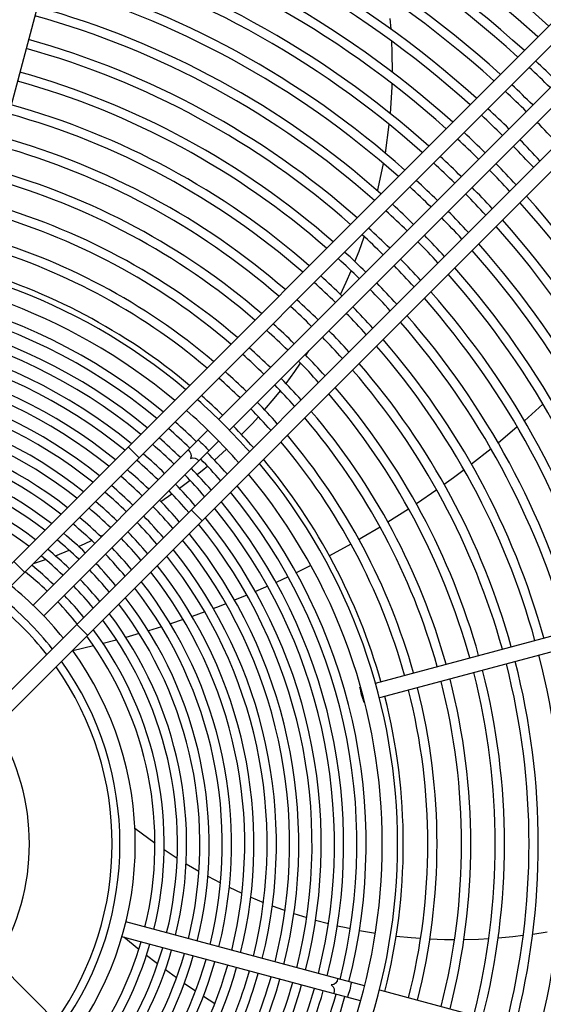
# Model space of a CAD drawing. Header units: centimetres. Extents: x -92429 to 178773, y 2337 to 428125.
# Tile 98 of 138: x 162374 to 162390, y 9531 to 9561. Entities that reach past the tile are written whole.
import ezdxf

# ---------------------------------------------------------------- set-up
doc = ezdxf.new("R2010")
doc.units = ezdxf.units.CM
doc.header["$LTSCALE"] = 50
doc.layers.add('WL_urządzenia', color=1, linetype='Continuous')

msp = doc.modelspace()

# ---------------------------------------------------------------- linework, layer by layer
at = {"layer": 'WL_urządzenia', "color": 1, "linetype": 'Continuous'}
for p, q in [((162376.63, 9567.42, 2170), (162372.744, 9552.913, 2170)), ((162395.453, 9565.485, 2170), (162371.424, 9541.457, 2170)), ((162371.815, 9541.191, 2170), (162395.781, 9565.157, 2170)), ((162397.354, 9563.584, 2170), (162373.388, 9539.618, 2170)), ((162373.653, 9539.228, 2170), (162397.681, 9563.256, 2170)), ((162385.581, 9560.28, 2170), (162385.554, 9560.604, 2170)), ((162385.617, 9559.578, 2170), (162385.603, 9559.921, 2170)), ((162385.623, 9558.982, 2170), (162385.617, 9559.578, 2170)), ((162380.375, 9548.507, 2170), (162390.995, 9559.126, 2170)), ((162391.323, 9558.799, 2170), (162380.703, 9548.179, 2170)), ((162385.562, 9557.737, 2170), (162385.612, 9558.537, 2170)), ((162385.612, 9558.537, 2170), (162385.616, 9558.637, 2170)), ((162385.41, 9556.543, 2170), (162385.529, 9557.406, 2170)), ((162385.194, 9555.476, 2170), (162385.353, 9556.227, 2170)), ((162385.176, 9555.401, 2170), (162385.194, 9555.476, 2170)), ((162384.616, 9553.587, 2170), (162384.772, 9554.02, 2170)), ((162384.492, 9553.268, 2170), (162384.616, 9553.587, 2170)), ((162384.228, 9552.647, 2170), (162384.379, 9552.992, 2170)), ((162384.055, 9552.276, 2170), (162384.228, 9552.647, 2170)), ((162383.01, 9550.439, 2170), (162383.099, 9550.575, 2170)), ((162382.673, 9549.95, 2170), (162382.851, 9550.203, 2170)), ((162382.41, 9549.593, 2170), (162382.673, 9549.95, 2170)), ((162382.048, 9549.134, 2170), (162382.238, 9549.371, 2170)), ((162381.762, 9548.796, 2170), (162382.048, 9549.134, 2170)), ((162390.17, 9548.971, 2170), (162390.052, 9548.862, 2170)), ((162390.052, 9548.862, 2170), (162389.609, 9548.464, 2170)), ((162381.068, 9548.047, 2170), (162381.385, 9548.377, 2170)), ((162381.385, 9548.377, 2170), (162381.577, 9548.586, 2170)), ((162380.048, 9548.179, 2170), (162374.772, 9542.903, 2170)), ((162389.396, 9548.278, 2170), (162388.821, 9547.793, 2170)), ((162380.375, 9547.851, 2170), (162375.099, 9542.575, 2170)), ((162377.972, 9547.349, 2170), (162377.644, 9547.677, 2170)), ((162380.25, 9547.277, 2170), (162380.612, 9547.604, 2170)), ((162388.603, 9547.614, 2170), (162388.014, 9547.151, 2170)), ((162379.73, 9546.841, 2170), (162379.937, 9547.01, 2170)), ((162379.937, 9547.01, 2170), (162380.039, 9547.095, 2170)), ((162387.791, 9546.981, 2170), (162387.473, 9546.744, 2170)), ((162379.19, 9546.426, 2170), (162379.511, 9546.668, 2170)), ((162387.473, 9546.744, 2170), (162387.19, 9546.539, 2170)), ((162386.962, 9546.377, 2170), (162386.348, 9545.956, 2170)), ((162378.629, 9546.032, 2170), (162378.962, 9546.262, 2170)), ((162379.873, 9545.448, 2170), (162379.545, 9545.776, 2170)), ((162386.108, 9545.798, 2170), (162385.489, 9545.404, 2170)), ((162386.115, 9545.802, 2170), (162386.108, 9545.798, 2170)), ((162385.252, 9545.258, 2170), (162384.701, 9544.931, 2170)), ((162376.344, 9544.764, 2170), (162376.537, 9544.852, 2170)), ((162376.805, 9544.981, 2170), (162376.893, 9545.024, 2170)), ((162384.701, 9544.931, 2170), (162384.614, 9544.881, 2170)), ((162375.443, 9544.39, 2170), (162375.86, 9544.555, 2170)), ((162376.142, 9544.674, 2170), (162376.344, 9544.764, 2170)), ((162384.372, 9544.743, 2170), (162383.723, 9544.387, 2170)), ((162374.514, 9543.891, 2170), (162374.186, 9544.219, 2170)), ((162374.779, 9544.156, 2170), (162375.144, 9544.28, 2170)), ((162385.11, 9540.547, 2170), (162399.616, 9544.434, 2170)), ((162383.158, 9544.095, 2170), (162382.721, 9543.878, 2170)), ((162399.736, 9543.986, 2170), (162385.23, 9540.099, 2170)), ((162382.47, 9543.757, 2170), (162382.107, 9543.588, 2170)), ((162381.794, 9543.447, 2170), (162381.485, 9543.311, 2170)), ((162381.853, 9543.473, 2170), (162381.794, 9543.447, 2170)), ((162381.228, 9543.201, 2170), (162380.856, 9543.047, 2170)), ((162380.31, 9542.832, 2170), (162380.219, 9542.797, 2170)), ((162380.596, 9542.943, 2170), (162380.31, 9542.832, 2170)), ((162379.305, 9542.466, 2170), (162378.918, 9542.336, 2170)), ((162379.955, 9542.698, 2170), (162379.573, 9542.56, 2170)), ((162376.415, 9541.99, 2170), (162376.087, 9542.318, 2170)), ((162378.646, 9542.247, 2170), (162378.253, 9542.125, 2170)), ((162377.238, 9541.835, 2170), (162376.886, 9541.743, 2170)), ((162377.295, 9541.85, 2170), (162377.238, 9541.835, 2170)), ((162377.976, 9542.042, 2170), (162377.576, 9541.927, 2170)), ((162376.599, 9541.671, 2170), (162375.972, 9541.525, 2170)), ((162384.639, 9540.421, 2170), (162384.662, 9540.427, 2170)), ((162384.782, 9539.98, 2170), (162384.759, 9539.973, 2170)), ((162377.845, 9536.167, 2170), (162378.453, 9535.713, 2170)), ((162378.73, 9535.521, 2170), (162379.122, 9535.264, 2170)), ((162379.393, 9535.095, 2170), (162379.78, 9534.868, 2170)), ((162380.047, 9534.719, 2170), (162380.242, 9534.615, 2170)), ((162380.242, 9534.615, 2170), (162380.431, 9534.518, 2170)), ((162380.697, 9534.386, 2170), (162381.08, 9534.206, 2170)), ((162381.346, 9534.089, 2170), (162381.729, 9533.93, 2170)), ((162381.996, 9533.826, 2170), (162382.197, 9533.752, 2170)), ((162382.197, 9533.752, 2170), (162382.38, 9533.687, 2170)), ((162382.648, 9533.596, 2170), (162383.034, 9533.474, 2170)), ((162384.782, 9531.407, 2170), (162377.574, 9533.338, 2170)), ((162383.304, 9533.396, 2170), (162383.692, 9533.292, 2170)), ((162383.964, 9533.226, 2170), (162384.224, 9533.167, 2170)), ((162384.224, 9533.167, 2170), (162384.354, 9533.139, 2170)), ((162384.627, 9533.085, 2170), (162385.108, 9533.001, 2170)), ((162385.737, 9532.914, 2170), (162386.193, 9532.867, 2170)), ((162389.263, 9532.898, 2170), (162389.576, 9532.935, 2170)), ((162389.861, 9532.974, 2170), (162390.295, 9533.044, 2170)), ((162384.662, 9530.959, 2170), (162377.454, 9532.89, 2170)), ((162377.962, 9532.511, 2170), (162377.508, 9532.876, 2170)), ((162386.193, 9532.867, 2170), (162386.476, 9532.845, 2170)), ((162386.755, 9532.828, 2170), (162387.198, 9532.811, 2170)), ((162387.198, 9532.811, 2170), (162387.501, 9532.807, 2170)), ((162387.782, 9532.808, 2170), (162388.226, 9532.821, 2170)), ((162388.226, 9532.821, 2170), (162388.535, 9532.836, 2170)), ((162388.818, 9532.856, 2170), (162389.263, 9532.898, 2170)), ((162378.485, 9532.107, 2170), (162378.196, 9532.328, 2170)), ((162397.681, 9508.13, 2170), (162373.653, 9532.158, 2170)), ((162378.531, 9532.072, 2170), (162378.485, 9532.107, 2170)), ((162379.103, 9531.653, 2170), (162378.765, 9531.898, 2170)), ((162379.677, 9531.252, 2170), (162379.338, 9531.486, 2170)), ((162385.23, 9531.287, 2170), (162399.736, 9527.4, 2170)), ((162380.255, 9530.867, 2170), (162379.914, 9531.092, 2170))]:
    msp.add_line(p, q, dxfattribs=at)
for points in [[(162379.758, 9547.889, 0.037253), (162379.928, 9547.731, 0.037253), (162380.085, 9547.561)], [(162379.452, 9547.584, -0.374287), (162379.521, 9547.324, -0.374287), (162379.78, 9547.256)], [(162384.69, 9540.195, 0.037253), (162384.639, 9540.421)], [(162384.639, 9540.421, 0.037253), (162384.707, 9540.199, 0.037253), (162384.759, 9539.973)], [(162384.759, 9539.973, 0.037253), (162384.69, 9540.195)], [(162383.969, 9531.625, -0.374287), (162383.778, 9531.436, -0.374287), (162383.849, 9531.177)], [(162384.386, 9531.513, 0.037253), (162384.334, 9531.287, 0.037253), (162384.266, 9531.065)]]:
    msp.add_lwpolyline(points, format="xyb", dxfattribs=at)
msp.add_circle((162367.889, 9535.693, 2170), 47.277, dxfattribs=at)
for radius, start, end in [(47.277, 139.4416, 130.5584), (42.566, 137.9961, 132.0039), (42.222, 138.0205, 131.9795), (42.012, 138.0356, 131.9644), (33.372, 47.7066, 132.2934), (32.908, 47.7448, 132.2552), (32.329, 47.794, 74.5893), (32.051, 47.8183, 74.5857), (31.032, 47.9109, 74.5721), (31.31, 47.8851, 74.5759), (30.291, 47.9822, 74.5616), (30.013, 48.0099, 74.5576), (29.272, 48.0861, 74.5464), (28.994, 48.1157, 74.542), (28.253, 48.1975, 74.53), (27.975, 48.2293, 74.5253), (27.234, 48.3173, 74.5124), (26.956, 48.3516, 74.5074), (26.215, 48.4464, 74.4935), (25.937, 48.4834, 74.488), (25.196, 48.586, 74.473), (24.918, 48.626, 74.4671), (32.051, 45.4143, 46.989), (32.329, 45.4107, 46.9719), (24.177, 48.7373, 74.4508), (23.899, 48.7809, 74.4444), (31.31, 45.4241, 47.0361), (31.032, 45.4279, 47.0543), (23.158, 48.902, 74.4266), (30.291, 45.4384, 47.1046), (22.88, 48.9495, 74.4196), (30.013, 45.4424, 47.1241), (31.032, 42.9457, 44.5721), (22.139, 49.0819, 74.4002), (29.272, 45.4536, 47.1779), (21.861, 49.1339, 74.3926), (28.994, 45.458, 47.1988), (30.013, 42.8759, 44.5576), (30.291, 42.8954, 44.5616), (28.253, 45.47, 47.2565), (27.975, 45.4747, 47.2789), (29.272, 42.8221, 44.5464), (21.12, 49.2792, 74.3713), (28.994, 42.8012, 44.542), (20.842, 49.3364, 74.3629), (26.956, 45.4926, 47.3651), (27.234, 45.4876, 47.341), (28.253, 42.7435, 44.53), (27.975, 42.7211, 44.5253), (29.272, 15.4536, 41.9139), (20.101, 49.4966, 74.3394), (26.215, 45.5065, 47.432), (28.994, 15.458, 41.8843), (19.823, 49.5598, 74.3301), (25.937, 45.512, 47.4581), (27.234, 42.659, 44.5124), (26.956, 42.6349, 44.5074), (27.975, 15.4747, 41.7707), (28.253, 15.47, 41.8025), (19.082, 49.7372, 74.3041), (24.918, 45.5329, 47.5587), (25.196, 45.527, 47.5304), (26.215, 42.568, 44.4935), (18.804, 49.8074, 74.2938), (25.937, 42.5419, 44.488), (27.234, 15.4876, 41.6827), (17.891, 50.0533, 129.9467), (24.177, 45.5492, 47.6372), (26.956, 15.4926, 41.6484), (17.428, 50.1881, 129.8119), (23.899, 45.5556, 47.6679), (24.918, 42.4413, 44.4671), (25.196, 42.4696, 44.473), (18.063, 50.0051, 74.2649), (23.158, 45.5734, 47.7533), (25.937, 15.512, 41.5166), (26.215, 15.5065, 41.5536), (16.94, 50.3379, 104.2161), (22.88, 45.5804, 47.7868), (24.177, 42.3628, 44.4508), (16.662, 50.4272, 104.203), (23.899, 42.3321, 44.4444), (25.196, 15.527, 41.414), (16.262, 50.561, 104.1835), (22.139, 45.5998, 47.8801), (24.918, 15.5329, 41.374), (15.984, 50.658, 104.1693), (21.861, 45.6074, 47.9168), (22.88, 42.2132, 44.4196), (23.158, 42.2467, 44.4266), (24.177, 15.5492, 41.2627), (21.12, 45.6287, 48.0192), (23.899, 15.5556, 41.2191), (15.585, 50.8036, 104.148), (20.842, 45.6371, 48.0595), (22.139, 42.1199, 44.4002), (15.307, 50.9094, 104.1325), (21.861, 42.0832, 44.3926), (23.158, 15.5734, 41.098), (14.907, 51.0683, 104.1092), (19.823, 45.6699, 48.217), (20.101, 45.6606, 48.1724), (21.12, 41.9808, 44.3713), (22.88, 15.5804, 41.0505), (14.629, 51.1842, 104.0923), (20.842, 41.9405, 44.3629), (22.139, 15.5998, 40.9181), (14.23, 51.3585, 104.0668), (19.082, 45.6959, 48.342), (21.861, 15.6074, 40.8661), (13.951, 51.4858, 104.0482), (18.804, 45.7062, 48.3915), (19.823, 41.783, 44.3301), (20.101, 41.8276, 44.3394), (20.842, 15.6371, 40.6636), (21.12, 15.6287, 40.7208), (13.552, 51.6778, 104.0201), (13.274, 51.8184, 103.9996), (17.891, 41.4353, 48.5647), (18.063, 45.7351, 48.5308), (19.082, 41.658, 44.3041), (17.428, 41.3403, 48.6597), (18.804, 41.6085, 44.2938), (20.101, 15.6606, 40.5034), (12.874, 52.031, 103.9686), (16.94, 45.7839, 48.7652), (19.823, 15.6699, 40.4402), (12.596, 52.1871, 103.9458), (16.662, 45.797, 48.8281), (18.063, 41.4692, 44.2649), (12.197, 52.4238, 103.9113), (16.262, 45.8165, 48.9223), (18.804, 15.7062, 40.1926), (19.082, 15.6959, 40.2628), (11.919, 52.598, 103.8859), (15.585, 45.852, 49.0931), (15.984, 45.8307, 48.9907), (16.94, 41.2348, 44.2161), (11.519, 52.8631, 103.8472), (15.307, 45.8675, 49.1676), (16.662, 41.1719, 44.203), (17.891, 320.0533, 39.9467), (18.063, 15.7351, 39.9949), (11.241, 53.0589, 103.8187), (14.907, 45.8908, 49.2795), (16.262, 41.0777, 44.1835), (14.629, 45.9077, 49.361), (15.984, 41.0093, 44.1693), (17.428, 320.1881, 39.8119), (13.951, 45.9518, 49.5733), (14.23, 45.9332, 49.4837), (15.307, 40.8324, 44.1325), (15.585, 40.9069, 44.148), (16.662, 345.797, 39.5728), (16.94, 345.7839, 39.6621), (13.552, 45.9799, 49.7084), (14.907, 40.7205, 44.1092), (16.262, 345.8165, 39.439), (13.274, 46.0004, 49.8073), (14.629, 40.639, 44.0923), (15.984, 345.8307, 39.342), (12.874, 46.0314, 49.9568), (13.951, 40.4267, 44.0482), (14.23, 40.5163, 44.0668), (15.585, 345.852, 39.1964), (12.596, 46.0542, 50.0665), (13.552, 40.2916, 44.0201), (15.307, 345.8675, 39.0906), (11.919, 46.1142, 50.3554), (12.197, 46.0887, 50.2329), (13.274, 40.1927, 43.9996), (14.629, 345.9077, 38.8158), (14.907, 345.8908, 38.9317), (11.519, 46.1528, 50.5417), (12.874, 40.0432, 43.9686), (14.23, 345.9332, 38.6415), (11.241, 46.1813, 50.6792), (12.596, 39.9335, 43.9458), (13.951, 345.9518, 38.5142), (10.563, 46.2571, 51.0448), (10.842, 46.2249, 50.8892), (11.919, 39.6446, 43.8858), (12.197, 39.7671, 43.9113), (13.274, 346.0004, 38.1816), (13.552, 345.9799, 38.3222), (11.519, 39.4583, 43.8472), (12.874, 346.0314, 37.969), (9.967, 38.5921, 51.4079), (11.241, 39.3208, 43.8187), (12.596, 346.0542, 37.8129), (9.504, 38.2782, 51.7218), (10.842, 39.1108, 43.7751), (12.197, 346.0887, 37.5762), (9.27, 38.1079, 51.8921), (10.563, 38.9552, 43.7429), (11.919, 346.1142, 37.402), (11.241, 346.1813, 36.9411), (11.519, 346.1528, 37.1369), (10.842, 346.2249, 36.642), (10.563, 346.2571, 36.4203), (9.967, 324.0971, 35.9029), (22.88, 345.5804, 14.4196), (9.27, 324.7878, 35.2122), (9.504, 324.5449, 35.4551), (21.12, 345.6287, 14.3713), (21.861, 345.6074, 14.3926), (22.139, 345.5998, 14.4002), (20.101, 345.6606, 14.3394), (20.842, 345.6371, 14.3629), (18.804, 345.7062, 14.2938), (19.082, 345.6959, 14.3041), (19.823, 345.6699, 14.3301), (18.063, 345.7351, 14.2649), (6.77, 328.461, 31.539), (10.563, 323.5797, 343.7429), (10.842, 323.358, 343.7751), (11.241, 323.0589, 343.8187), (11.519, 322.8631, 343.8472), (11.919, 322.598, 343.8858), (12.197, 322.4238, 343.9113), (12.596, 322.1871, 343.9458), (12.874, 322.031, 343.9686), (13.274, 321.8184, 343.9996), (13.552, 321.6778, 344.0201), (13.951, 321.4858, 344.0482), (14.23, 321.3585, 344.0668), (14.629, 321.1842, 344.0923), (14.907, 321.0683, 344.1092), (15.307, 320.9094, 344.1325), (15.585, 320.8036, 344.148), (15.984, 320.658, 344.1693), (16.262, 320.561, 344.1835), (16.662, 320.4272, 344.203), (16.94, 320.3379, 344.2161)]:
    msp.add_arc((162367.889, 9535.693, 2170), radius, start, end, dxfattribs=at)

doc.saveas('drawing.dxf')
